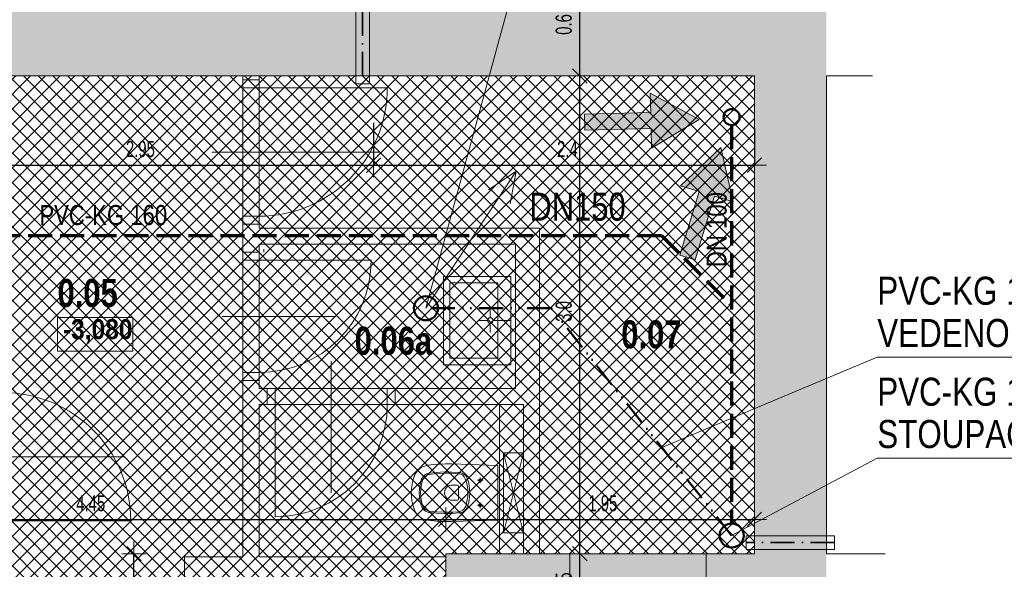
# Model space of a CAD drawing. Header units: millimetres. Extents: x -18538 to 31634, y -71765 to -43346.
# Tile 16 of 19: x 3769 to 9912, y -57244 to -53816. Entities that reach past the tile are written whole.
import ezdxf

# ---------------------------------------------------------------- set-up
doc = ezdxf.new("R2010")
doc.units = ezdxf.units.MM
doc.header["$PDMODE"] = 65
for name, pattern in [('Carkovana 2x_1', [200, 150, -50]), ('Cerchovana_1', [250, 150, -50, 0, -50]), ('JIS_09_15', [300, 150, -50, 0, -50, 0, -50])]:
    doc.linetypes.add(name, pattern=pattern)
doc.layers.add('XR$1$1.PP - SLEPY_1', color=7, linetype='Continuous', lineweight=25)
doc.layers.add('XR$3$SANACE_1', color=7, linetype='Continuous', lineweight=25)
doc.styles.add('ARIAL', font='ARIAL.TTF')
doc.styles.add('Arial Black', font='Arial Black')
doc.styles.add('ARIALNARROW', font='ARIALN.TTF')
doc.dimstyles.new('DIMSTYLE_4', dxfattribs={"dimtxt": 100, "dimasz": 150, "dimexe": 0, "dimexo": 0, "dimgap": 50, "dimtad": 2, "dimdec": 1, "dimlfac": 0.001, "dimrnd": 0.05, "dimzin": 4, "dimdsep": 46, "dimtxsty": 'ARIALNARROW', "dimblk1": 'ALL_ML_STRICH', "dimblk2": 'ALL_ML_STRICH', "dimsah": 1, "dimcen": 0, "dimclrd": 6, "dimclre": 6, "dimclrt": 6, "dimadec": 0, "dimazin": 0, "dimtfac": 1, "dimtdec": 0, "dimtix": 1, "dimtmove": 2, "dimatfit": 3, "dimfxl": 0, "dimtzin": 0, "dimlwd": 0, "dimlwe": 13, "dimarcsym": 0})
doc.dimstyles.new('DIMSTYLE_5', dxfattribs={"dimtxt": 100, "dimasz": 150, "dimexe": 0, "dimexo": 0, "dimgap": 50, "dimtad": 2, "dimlfac": 0.001, "dimrnd": 0.05, "dimzin": 4, "dimdsep": 46, "dimtxsty": 'ARIALNARROW', "dimblk1": 'ALL_ML_STRICH', "dimblk2": 'ALL_ML_STRICH', "dimsah": 1, "dimcen": 0, "dimclrd": 6, "dimclre": 6, "dimclrt": 6, "dimadec": 0, "dimazin": 0, "dimtfac": 1, "dimtdec": 0, "dimtix": 1, "dimtmove": 2, "dimatfit": 3, "dimfxl": 0, "dimtzin": 0, "dimlwd": 0, "dimlwe": 13, "dimarcsym": 0})

# ---------------------------------------------------------------- blocks, each defined once
blk = doc.blocks.new('KOMPLEXNÍ OBJEKT_6')
at = {"layer": 'XR$1$1.PP - SLEPY_1', "color": 251, "linetype": 'Continuous', "lineweight": 13}
for p, q in [((6832.2, -55416.9), (6412.2, -55416.9)), ((6412.2, -55967.7), (6412.2, -55416.9)), ((6752.2, -55456.9), (6452.2, -55456.9)), ((6452.2, -55456.9), (6452.2, -55927.7)), ((6752.2, -55927.7), (6752.2, -55456.9)), ((6832.2, -55416.9), (6832.2, -55967.7)), ((6705, -55675.1), (6705, -55618.4)), ((6687.8, -55692.3), (6631.1, -55692.3)), ((6705, -55709.5), (6705, -55766.2)), ((6722.1, -55692.3), (6832.2, -55692.3)), ((6452.2, -55927.7), (6752.2, -55927.7)), ((6832.2, -55967.7), (6412.2, -55967.7)), ((6832.2, -55967.7), (6488.1, -55967.7))]:
    blk.add_line(p, q, dxfattribs=at)
blk.add_arc((6705, -55692.3), 17.2, 270, 269.99998, dxfattribs=at)
blk = doc.blocks.new('KOMPLEXNÍ OBJEKT_7')
at = {"layer": 'XR$1$1.PP - SLEPY_1', "color": 251, "linetype": 'Continuous', "lineweight": 13}
blk.add_line((6752.2, -56936.7), (6752.1, -56596.6), dxfattribs=at)
for points in [[(6752.1, -56596.6), (6462.9, -56587.2), (6426, -56586.7), (6389.1, -56587.9), (6352.3, -56590.7), (6315.6, -56595), (6301.3, -56598), (6287.5, -56602.9), (6274.6, -56609.7), (6262.6, -56618.2), (6252, -56628.2), (6242.8, -56639.6), (6235.2, -56652.1), (6229.5, -56665.5), (6222, -56690.2), (6216.6, -56715.4), (6213.3, -56741), (6212.2, -56766.7), (6212, -56766.2), (6213.1, -56791.9), (6216.4, -56817.5), (6221.8, -56842.7), (6229.3, -56867.3), (6235, -56880.8), (6242.6, -56893.4), (6251.7, -56904.9), (6262.4, -56915), (6274.4, -56923.5), (6287.4, -56930.4), (6301.2, -56935.3), (6315.6, -56938.4), (6352.3, -56942.7), (6389.1, -56945.4), (6426, -56946.6), (6462.9, -56946.2), (6752.2, -56936.7)], [(6624.9, -56689.1), (6642.5, -56689.1), (6660.1, -56689.1)], [(6642.6, -56697.8), (6645.9, -56697.1), (6648.6, -56695.2), (6650.5, -56692.4), (6651.1, -56689.1), (6650.4, -56685.8), (6648.6, -56683), (6645.8, -56681.2), (6642.5, -56680.5), (6639.2, -56681.2), (6636.4, -56683), (6634.5, -56685.8), (6633.9, -56689.1), (6634.5, -56692.4), (6636.4, -56695.3), (6639.2, -56697.1), (6642.5, -56697.8), (6642.6, -56697.8)], [(6642.5, -56706.8), (6642.5, -56689.1), (6642.5, -56671.5)], [(6624.9, -56844.1), (6642.5, -56844.1), (6660.1, -56844.1)], [(6642.6, -56852.8), (6645.9, -56852.1), (6648.6, -56850.2), (6650.5, -56847.4), (6651.1, -56844.1), (6650.4, -56840.8), (6648.6, -56838), (6645.8, -56836.2), (6642.5, -56835.5), (6639.2, -56836.2), (6636.4, -56838), (6634.5, -56840.8), (6633.9, -56844.1), (6634.5, -56847.4), (6636.4, -56850.2), (6639.2, -56852.1), (6642.5, -56852.8), (6642.6, -56852.8)], [(6642.5, -56861.8), (6642.5, -56844.1), (6642.5, -56826.5)]]:
    blk.add_lwpolyline(points, dxfattribs=at)
for points in [[(6322.5, -56888.8), (6370.1, -56894.1), (6417.9, -56896.5), (6465.8, -56896.1), (6513.6, -56892.8), (6521.5, -56891.5), (6529.1, -56889), (6536.3, -56885.5), (6543, -56881.1), (6549, -56875.7), (6554.1, -56869.6), (6558.4, -56862.8), (6561.6, -56855.5), (6568.4, -56833.8), (6573.3, -56811.7), (6576.2, -56789.2), (6577.2, -56766.6), (6576.1, -56743.9), (6573.1, -56721.4), (6568.2, -56699.3), (6561.3, -56677.7), (6558.1, -56670.4), (6553.8, -56663.6), (6548.7, -56657.5), (6542.7, -56652.2), (6536, -56647.7), (6528.8, -56644.3), (6521.2, -56641.9), (6513.3, -56640.5), (6465.6, -56637.3), (6417.8, -56636.9), (6370, -56639.3), (6322.5, -56644.5), (6314.9, -56646.1), (6307.5, -56648.8), (6300.6, -56652.4), (6294.3, -56656.9), (6288.6, -56662.2), (6283.7, -56668.3), (6279.7, -56674.9), (6276.6, -56682.1), (6270.4, -56702.7), (6265.8, -56723.8), (6263.1, -56745.2), (6262.2, -56766.7), (6263.1, -56788.2), (6265.9, -56809.6), (6270.4, -56830.7), (6276.6, -56851.3), (6279.7, -56858.4), (6283.7, -56865.1), (6288.6, -56871.1), (6294.3, -56876.5), (6300.7, -56881), (6307.6, -56884.6), (6314.9, -56887.2), (6322.5, -56888.8)], [(6508.8, -56885.2), (6521.8, -56882.1), (6533.4, -56875.6), (6542.8, -56866.1), (6549.3, -56854.3), (6556.2, -56833), (6561.2, -56811.2), (6564.2, -56789), (6565.2, -56766.6), (6564.1, -56744.2), (6561, -56722), (6556, -56700.1), (6549, -56678.8), (6542.5, -56667.2), (6533.1, -56657.7), (6521.5, -56651.2), (6508.5, -56648.1), (6462.1, -56645.2), (6415.6, -56644.9), (6369.2, -56647.4), (6323, -56652.5), (6310.4, -56656.1), (6299.3, -56662.9), (6290.4, -56672.4), (6284.4, -56684), (6278.3, -56704.2), (6273.8, -56724.8), (6271.1, -56745.6), (6270.2, -56766.7), (6271.1, -56787.7), (6273.8, -56808.6), (6278.3, -56829.2), (6284.4, -56849.3), (6290.4, -56860.9), (6299.3, -56870.5), (6310.4, -56877.3), (6323, -56880.8), (6369.3, -56886), (6415.8, -56888.4), (6462.3, -56888.2), (6508.8, -56885.2)], [(6507.3, -56729.1), (6506.6, -56725.3), (6504.4, -56722.1), (6501.2, -56719.9), (6497.3, -56719.1), (6467.4, -56719.1), (6458.2, -56719.8), (6449.4, -56722.3), (6441.1, -56726.5), (6433.9, -56732.2), (6427.9, -56739.2), (6423.4, -56747.2), (6420.5, -56756), (6419.4, -56765.1), (6420.1, -56774.3), (6422.6, -56783.2), (6426.8, -56791.4), (6432.5, -56798.7), (6439.5, -56804.7), (6447.5, -56809.2), (6456.3, -56812), (6465.4, -56813.1), (6467.4, -56813.1), (6497.3, -56813.1), (6501.2, -56812.4), (6504.4, -56810.2), (6506.6, -56807), (6507.3, -56803.1), (6507.3, -56729.1)]]:
    blk.add_lwpolyline(points, close=True, dxfattribs=at)
blk = doc.blocks.new('KOMPLEXNÍ OBJEKT_8')
at = {"layer": 'XR$1$1.PP - SLEPY_1', "color": 251, "linetype": 'Continuous', "lineweight": 13}
for p, q in [((6787.2, -57016.7), (6787.1, -56516.7)), ((6787.1, -56516.7), (6912.1, -56516.7)), ((6787.1, -56516.7), (6912.2, -57016.7)), ((6912.1, -56516.7), (6787.2, -57016.7)), ((6912.2, -57016.7), (6912.1, -56516.7)), ((6787.2, -57016.7), (6912.2, -57016.7))]:
    blk.add_line(p, q, dxfattribs=at)
blk = doc.blocks.new('KOMPLEXNÍ OBJEKT_20')
at = {"layer": 'XR$1$1.PP - SLEPY_1', "color": 138, "linetype": 'Continuous', "lineweight": 13}
for p, q in [((3562.2, -56091.7), (3562.2, -56991.7)), ((3662.2, -56091.7), (3662.2, -56991.7)), ((3562.2, -56141.7), (3662.2, -56141.7)), ((3368.8, -56541.7), (4418.8, -56541.7)), ((3562.2, -56941.7), (3662.2, -56941.7)), ((3562.2, -56941.7), (3562.2, -56991.7)), ((3662.2, -56941.7), (4462.2, -56941.7))]:
    blk.add_line(p, q, dxfattribs=at)
blk.add_arc((3662.2, -56941.7), 800, 0, 90, dxfattribs=at)
blk = doc.blocks.new('KOMPLEXNÍ OBJEKT_21')
at = {"layer": 'XR$1$1.PP - SLEPY_1', "color": 138, "linetype": 'Continuous', "lineweight": 13}
for p, q in [((5712.2, -56766.7), (5712.2, -55945.3)), ((6112.2, -56116.7), (5312.2, -56116.7)), ((5362.2, -56916.7), (5362.2, -56116.7)), ((6062.2, -56116.7), (6062.2, -56216.7)), ((6112.2, -56216.7), (5312.2, -56216.7))]:
    blk.add_line(p, q, dxfattribs=at)
blk.add_arc((5362.2, -56216.7), 700, 270, 0, dxfattribs=at)
blk = doc.blocks.new('KOMPLEXNÍ OBJEKT_22')
at = {"layer": 'XR$1$1.PP - SLEPY_1', "color": 138, "linetype": 'Continuous', "lineweight": 13}
for p, q in [((5162.2, -56066.7), (5162.2, -55266.7)), ((5262.2, -56066.7), (5262.2, -55266.7)), ((5962.2, -55316.7), (5162.2, -55316.7)), ((5740.7, -55666.7), (5032, -55666.7)), ((5162.2, -56016.7), (5262.2, -56016.7))]:
    blk.add_line(p, q, dxfattribs=at)
blk.add_arc((5262.2, -55316.7), 700, 270, 0, dxfattribs=at)
blk = doc.blocks.new('KOMPLEXNÍ OBJEKT_23')
at = {"layer": 'XR$1$1.PP - SLEPY_1', "color": 138, "linetype": 'Continuous', "lineweight": 13}
for p, q in [((5162.2, -55091.7), (5162.2, -54191.7)), ((5162.2, -54241.7), (5162.2, -54191.7)), ((5262.2, -55091.7), (5262.2, -54191.7)), ((5162.2, -54241.7), (5262.2, -54241.7)), ((5262.2, -54241.7), (6062.2, -54241.7)), ((4968.8, -54641.7), (6018.8, -54641.7)), ((5162.2, -55041.7), (5262.2, -55041.7))]:
    blk.add_line(p, q, dxfattribs=at)
blk.add_arc((5262.2, -54241.7), 800, 270, 0, dxfattribs=at)
blk = doc.blocks.new('ALL_ML_STRICH')
at = {"color": 0, "linetype": 'ByBlock', "lineweight": -2}
for p, q in [((0, -0.5), (0, 0.5)), ((-1, 0), (0.5, 0)), ((-0.3, -0.3), (0.3, 0.3))]:
    blk.add_line(p, q, dxfattribs=at)
blk = doc.blocks.new('*D61')
at = {"layer": 'DEFPOINTS', "color": 6, "linetype": 'Continuous', "lineweight": 13}
for p in [(1962.2, -56932.7), (1962.2, -57046.7), (6427.2, -57146.7)]:
    blk.add_point(p, dxfattribs=at)
at = {"layer": 'XR$3$SANACE_1', "color": 6, "linetype": 'Continuous', "lineweight": -2}
for p, q in [((1962.2, -56932.7), (1962.2, -56932.7)), ((1962.2, -56932.7), (6427.2, -56932.7)), ((6427.2, -56932.7), (6427.2, -56932.7))]:
    blk.add_line(p, q, dxfattribs=at)
at = {"layer": 'XR$3$SANACE_1', "color": 6, "linetype": 'Continuous', "lineweight": 13, "xscale": 150, "yscale": 150, "zscale": 150, "rotation": 180}
blk.add_blockref('ALL_ML_STRICH', (1962.2, -56932.7), dxfattribs=at)
at = {"layer": 'XR$3$SANACE_1', "color": 6, "linetype": 'Continuous', "lineweight": 13, "xscale": 150, "yscale": 150, "zscale": 150}
blk.add_blockref('ALL_ML_STRICH', (6427.2, -56932.7), dxfattribs=at)
at = {"layer": 'XR$3$SANACE_1', "color": 6, "linetype": 'Continuous', "lineweight": 13, "insert": (4212.3, -56832.7), "char_height": 100, "width": 324.571, "attachment_point": 5, "style": 'ARIALNARROW'}
blk.add_mtext('\\W0.81;\\A1;{4.45}', dxfattribs=at)
blk = doc.blocks.new('*D62')
at = {"layer": 'DEFPOINTS', "color": 6, "linetype": 'Continuous', "lineweight": 13}
for p in [(6427.2, -56932.7), (6427.2, -57146.7), (8352.2, -57146.7)]:
    blk.add_point(p, dxfattribs=at)
at = {"layer": 'XR$3$SANACE_1', "color": 6, "linetype": 'Continuous', "lineweight": -2}
for p, q in [((6427.2, -56932.7), (6427.2, -56932.7)), ((6427.2, -56932.7), (8352.2, -56932.7)), ((8352.2, -56932.7), (8352.2, -56932.7))]:
    blk.add_line(p, q, dxfattribs=at)
at = {"layer": 'XR$3$SANACE_1', "color": 6, "linetype": 'Continuous', "lineweight": 13, "xscale": 150, "yscale": 150, "zscale": 150, "rotation": 180}
blk.add_blockref('ALL_ML_STRICH', (6427.2, -56932.7), dxfattribs=at)
at = {"layer": 'XR$3$SANACE_1', "color": 6, "linetype": 'Continuous', "lineweight": 13, "xscale": 150, "yscale": 150, "zscale": 150}
blk.add_blockref('ALL_ML_STRICH', (8352.2, -56932.7), dxfattribs=at)
at = {"layer": 'XR$3$SANACE_1', "color": 6, "linetype": 'Continuous', "lineweight": 13, "insert": (7407.3, -56832.7), "char_height": 100, "width": 324.571, "attachment_point": 5, "style": 'ARIALNARROW'}
blk.add_mtext('\\W0.81;\\A1;{1.95}', dxfattribs=at)
blk = doc.blocks.new('*D63')
at = {"layer": 'DEFPOINTS', "color": 6, "linetype": 'Continuous', "lineweight": 13}
for p in [(8352.2, -57146.7), (7263.4, -57596.7), (8802.2, -57596.7)]:
    blk.add_point(p, dxfattribs=at)
at = {"layer": 'XR$3$SANACE_1', "color": 6, "linetype": 'Continuous', "lineweight": -2}
for p, q in [((7263.4, -57146.7), (7263.4, -57146.7)), ((7263.4, -57596.7), (7263.4, -57146.7)), ((7263.4, -57596.7), (7263.4, -57596.7))]:
    blk.add_line(p, q, dxfattribs=at)
at = {"layer": 'XR$3$SANACE_1', "color": 6, "linetype": 'Continuous', "lineweight": 13, "xscale": 150, "yscale": 150, "zscale": 150}
for p, rotation in [((7263.4, -57146.7), 90), ((7263.4, -57596.7), 270)]:
    blk.add_blockref('ALL_ML_STRICH', p, dxfattribs=dict(at, rotation=rotation))
at = {"layer": 'XR$3$SANACE_1', "color": 6, "linetype": 'Continuous', "lineweight": 13, "insert": (7163.4, -57354.1), "char_height": 100, "width": 324.571, "attachment_point": 5, "rotation": 90, "style": 'ARIALNARROW'}
blk.add_mtext('\\W0.81;\\A1;{0.45}', dxfattribs=at)
blk = doc.blocks.new('*D64')
at = {"layer": 'DEFPOINTS', "color": 6, "linetype": 'Continuous', "lineweight": 13}
for p in [(5977.2, -54166.7), (7263.4, -57146.7), (8352.2, -57146.7)]:
    blk.add_point(p, dxfattribs=at)
at = {"layer": 'XR$3$SANACE_1', "color": 6, "linetype": 'Continuous', "lineweight": -2}
for p, q in [((7263.4, -54166.7), (7263.4, -54166.7)), ((7263.4, -57146.7), (7263.4, -54166.7)), ((7263.4, -57146.7), (7263.4, -57146.7))]:
    blk.add_line(p, q, dxfattribs=at)
at = {"layer": 'XR$3$SANACE_1', "color": 6, "linetype": 'Continuous', "lineweight": 13, "xscale": 150, "yscale": 150, "zscale": 150}
for p, rotation in [((7263.4, -54166.7), 90), ((7263.4, -57146.7), 270)]:
    blk.add_blockref('ALL_ML_STRICH', p, dxfattribs=dict(at, rotation=rotation))
at = {"layer": 'XR$3$SANACE_1', "color": 6, "linetype": 'Continuous', "lineweight": 13, "insert": (7163.4, -55635.5), "char_height": 100, "width": 243.429, "attachment_point": 5, "rotation": 90, "style": 'ARIALNARROW'}
blk.add_mtext('\\W0.81;\\A1;{3.0}', dxfattribs=at)
blk = doc.blocks.new('*D65')
at = {"layer": 'DEFPOINTS', "color": 6, "linetype": 'Continuous', "lineweight": 13}
for p in [(6577.2, -53566.7), (5977.2, -54166.7), (7263.4, -54166.7)]:
    blk.add_point(p, dxfattribs=at)
at = {"layer": 'XR$3$SANACE_1', "color": 6, "linetype": 'Continuous', "lineweight": -2}
for p, q in [((7263.4, -53566.7), (7263.4, -53566.7)), ((7263.4, -54166.7), (7263.4, -53566.7)), ((7263.4, -54166.7), (7263.4, -54166.7))]:
    blk.add_line(p, q, dxfattribs=at)
at = {"layer": 'XR$3$SANACE_1', "color": 6, "linetype": 'Continuous', "lineweight": 13, "xscale": 150, "yscale": 150, "zscale": 150}
for p, rotation in [((7263.4, -53566.7), 90), ((7263.4, -54166.7), 270)]:
    blk.add_blockref('ALL_ML_STRICH', p, dxfattribs=dict(at, rotation=rotation))
at = {"layer": 'XR$3$SANACE_1', "color": 6, "linetype": 'Continuous', "lineweight": 13, "insert": (7163.4, -53845.5), "char_height": 100, "width": 243.429, "attachment_point": 5, "rotation": 90, "style": 'ARIALNARROW'}
blk.add_mtext('\\W0.81;\\A1;{0.6}', dxfattribs=at)
blk = doc.blocks.new('*D72')
at = {"layer": 'DEFPOINTS', "color": 6, "linetype": 'Continuous', "lineweight": 13}
for p in [(6427.2, -57146.7), (4481.6, -59216.7), (6427.2, -59216.7)]:
    blk.add_point(p, dxfattribs=at)
at = {"layer": 'XR$3$SANACE_1', "color": 6, "linetype": 'Continuous', "lineweight": -2}
for p, q in [((4481.6, -57146.7), (4481.6, -57146.7)), ((4481.6, -59216.7), (4481.6, -57146.7)), ((4481.6, -59216.7), (4481.6, -59216.7))]:
    blk.add_line(p, q, dxfattribs=at)
at = {"layer": 'XR$3$SANACE_1', "color": 6, "linetype": 'Continuous', "lineweight": 13, "xscale": 150, "yscale": 150, "zscale": 150}
for p, rotation in [((4481.6, -57146.7), 90), ((4481.6, -59216.7), 270)]:
    blk.add_blockref('ALL_ML_STRICH', p, dxfattribs=dict(at, rotation=rotation))
at = {"layer": 'XR$3$SANACE_1', "color": 6, "linetype": 'Continuous', "lineweight": 13, "insert": (4406.6, -58164.1), "char_height": 100, "width": 324.571, "attachment_point": 5, "rotation": 90, "style": 'ARIALNARROW'}
blk.add_mtext('\\W0.81;\\A1;{2.05}', dxfattribs=at)
blk = doc.blocks.new('*D84')
at = {"layer": 'DEFPOINTS', "color": 6, "linetype": 'Continuous', "lineweight": 13}
for p in [(3032.2, -54166.7), (5977.2, -54166.7), (3032.2, -54723)]:
    blk.add_point(p, dxfattribs=at)
at = {"layer": 'XR$3$SANACE_1', "color": 6, "linetype": 'Continuous', "lineweight": -2}
for p, q in [((3032.2, -54414.8), (3032.2, -54723)), ((5977.2, -54458.4), (5977.2, -54723)), ((3032.2, -54723), (5977.2, -54723))]:
    blk.add_line(p, q, dxfattribs=at)
at = {"layer": 'XR$3$SANACE_1', "color": 6, "linetype": 'Continuous', "lineweight": 13, "xscale": 150, "yscale": 150, "zscale": 150, "rotation": 180}
blk.add_blockref('ALL_ML_STRICH', (3032.2, -54723), dxfattribs=at)
at = {"layer": 'XR$3$SANACE_1', "color": 6, "linetype": 'Continuous', "lineweight": 13, "xscale": 150, "yscale": 150, "zscale": 150}
blk.add_blockref('ALL_ML_STRICH', (5977.2, -54723), dxfattribs=at)
at = {"layer": 'XR$3$SANACE_1', "color": 6, "linetype": 'Continuous', "lineweight": 13, "insert": (4522.3, -54623), "char_height": 100, "width": 324.571, "attachment_point": 5, "style": 'ARIALNARROW'}
blk.add_mtext('\\W0.81;\\A1;{2.95}', dxfattribs=at)
blk = doc.blocks.new('*D85')
at = {"layer": 'DEFPOINTS', "color": 6, "linetype": 'Continuous', "lineweight": 13}
for p in [(5977.2, -54166.7), (8352.2, -54166.7), (5977.2, -54723)]:
    blk.add_point(p, dxfattribs=at)
at = {"layer": 'XR$3$SANACE_1', "color": 6, "linetype": 'Continuous', "lineweight": -2}
for p, q in [((5977.2, -54458.4), (5977.2, -54723)), ((8352.2, -54493.6), (8352.2, -54723)), ((5977.2, -54723), (8352.2, -54723))]:
    blk.add_line(p, q, dxfattribs=at)
at = {"layer": 'XR$3$SANACE_1', "color": 6, "linetype": 'Continuous', "lineweight": 13, "xscale": 150, "yscale": 150, "zscale": 150, "rotation": 180}
blk.add_blockref('ALL_ML_STRICH', (5977.2, -54723), dxfattribs=at)
at = {"layer": 'XR$3$SANACE_1', "color": 6, "linetype": 'Continuous', "lineweight": 13, "xscale": 150, "yscale": 150, "zscale": 150}
blk.add_blockref('ALL_ML_STRICH', (8352.2, -54723), dxfattribs=at)
at = {"layer": 'XR$3$SANACE_1', "color": 6, "linetype": 'Continuous', "lineweight": 13, "insert": (7185.9, -54623), "char_height": 100, "width": 243.429, "attachment_point": 5, "style": 'ARIALNARROW'}
blk.add_mtext('\\W0.81;\\A1;{2.4}', dxfattribs=at)
blk = doc.blocks.new('KOMPLEXNÍ OBJEKT_52')
at = {"layer": 'XR$3$SANACE_1', "linetype": 'Continuous', "lineweight": 13}
blk.add_hatch(color=132, dxfattribs=at).paths.add_polyline_path([(7711.2, -54616.7), (8008.8, -54437.6), (7702.9, -54273.1), (7705.8, -54394.9), (7291.9, -54405), (7294.4, -54504.9), (7708.2, -54494.9)])
at = {"layer": 'XR$3$SANACE_1', "color": 132, "linetype": 'Continuous', "lineweight": 13}
for p, q in [((8008.8, -54437.6), (7702.9, -54273.1)), ((7702.9, -54273.1), (7705.8, -54394.9)), ((7705.8, -54394.9), (7291.9, -54405)), ((7294.4, -54504.9), (7291.9, -54405)), ((7711.2, -54616.7), (8008.8, -54437.6)), ((7708.2, -54494.9), (7294.4, -54504.9)), ((7708.2, -54494.9), (7711.2, -54616.7))]:
    blk.add_line(p, q, dxfattribs=at)
blk = doc.blocks.new('KOMPLEXNÍ OBJEKT_53')
at = {"layer": 'XR$3$SANACE_1', "linetype": 'Continuous', "lineweight": 13}
blk.add_hatch(color=132, dxfattribs=at).paths.add_polyline_path([(7890.5, -54852.7), (8142.8, -54613.9), (8219.3, -54952.7), (8102.8, -54917.3), (7982.2, -55313.3), (7886.6, -55284.2), (8007.1, -54888.1)], flags=16)
at = {"layer": 'XR$3$SANACE_1', "color": 132, "linetype": 'Continuous', "lineweight": 13}
for p, q in [((7890.5, -54852.7), (8142.8, -54613.9)), ((8142.8, -54613.9), (8219.3, -54952.7)), ((8007.1, -54888.1), (7886.6, -55284.2)), ((8007.1, -54888.1), (7890.5, -54852.7)), ((8102.8, -54917.3), (7982.2, -55313.3)), ((8219.3, -54952.7), (8102.8, -54917.3)), ((7886.6, -55284.2), (7982.2, -55313.3))]:
    blk.add_line(p, q, dxfattribs=at)

msp = doc.modelspace()

# ---------------------------------------------------------------- hatches: boundary and pattern name
at = {"layer": 'XR$3$SANACE_1', "linetype": 'Continuous', "lineweight": 13}
for color, points in [(21, [(8352.151, -54166.677), (8352.151, -57146.677), (8802.151, -57146.677), (8802.151, -53566.677), (6577.151, -53566.677), (6577.151, -47606.677), (5977.151, -47606.677), (5977.151, -54166.677)]), (91, [(5977.151, -53566.677), (3032.151, -53566.677), (3032.151, -54166.677), (5977.151, -54166.677)]), (161, [(6427.151, -57146.677), (6427.151, -59216.677), (-1227.849, -59216.677), (-1227.849, -59666.677), (6877.151, -59666.677), (6877.151, -57596.677), (8802.151, -57596.677), (8802.151, -57146.677), (8352.151, -57146.677)])]:
    msp.add_hatch(color=color, dxfattribs=at).paths.add_polyline_path(points)
at = {"layer": 'XR$3$SANACE_1', "linetype": 'Cerchovana_1', "lineweight": 13}
h = msp.add_hatch(dxfattribs=at)
h.set_pattern_fill('_RAFA_14', color=204, scale=50, style=0, pattern_type=2)
h.set_pattern_definition([(45, (0, 0), (-45.96194, 45.96194), []), (135, (0, 0), (-45.96194, -45.96194), [])])
h.paths.add_polyline_path([(312.151, -56546.677), (312.151, -55416.677), (612.151, -55416.677), (612.151, -58116.677), (1662.151, -58116.677), (1662.151, -55316.677), (1962.151, -55316.677), (1962.151, -56146.677), (1762.151, -56146.677), (1762.151, -57046.677), (1962.151, -57046.677), (1962.151, -59216.677), (6427.151, -59216.677), (6427.151, -57146.677), (8352.151, -57146.677), (8352.151, -54166.677), (3032.151, -54166.677), (3032.151, -53716.677), (2132.151, -53716.677), (2132.151, -54166.677), (1622.151, -54166.677), (1622.151, -53566.677), (722.151, -53566.677), (722.151, -54166.677), (122.151, -54166.677), (122.151, -53566.677), (-777.849, -53566.677), (-777.849, -54266.677), (-1077.849, -54266.677), (-1077.849, -54166.677), (-4527.849, -54166.677), (-4527.849, -54966.677), (-4827.849, -54966.677), (-4827.849, -54166.677), (-11507.849, -54166.677), (-11507.849, -57146.677), (-4827.849, -57146.677), (-4827.849, -55966.677), (-4527.849, -55966.677), (-4527.849, -57146.677), (-1077.849, -57146.677), (-1077.849, -55366.677), (-777.849, -55366.677), (-777.849, -56546.677)], flags=0)

# ---------------------------------------------------------------- linework, layer by layer
at = {"layer": 'XR$1$1.PP - SLEPY_1', "color": 138, "linetype": 'Continuous', "lineweight": 13}
for p, q in [((3232.151, -54166.677), (8352.151, -54166.677)), ((5162.151, -54191.677), (5162.151, -54166.677)), ((5262.151, -54191.677), (5262.151, -54166.677)), ((8352.151, -57146.677), (8352.151, -54166.677)), ((8802.151, -57146.677), (8802.151, -54166.677)), ((8802.151, -54166.677), (9090.079, -54166.677)), ((5262.151, -54191.677), (5162.151, -54191.677)), ((5162.151, -55091.677), (5262.151, -55091.677)), ((5162.151, -55091.677), (5162.151, -55266.677)), ((5262.151, -55091.677), (5262.151, -55116.677)), ((5262.151, -55116.677), (7012.151, -55116.677)), ((7012.151, -57146.677), (7012.151, -55116.677)), ((5262.151, -55266.677), (5262.151, -55216.677)), ((5262.151, -55216.677), (6862.151, -55216.677)), ((6862.151, -56116.677), (6862.151, -55216.677)), ((5162.151, -55266.677), (5262.151, -55266.677)), ((5292.151, -55266.677), (5292.151, -55246.677)), ((5262.151, -56066.677), (5162.151, -56066.677)), ((5162.151, -57166.677), (5162.151, -56066.677)), ((5262.151, -56116.677), (5262.151, -56066.677)), ((5262.151, -56116.677), (5312.151, -56116.677)), ((5312.151, -56216.677), (5312.151, -56116.677)), ((6112.151, -56116.677), (6862.151, -56116.677)), ((6112.151, -56216.677), (6112.151, -56116.677)), ((5262.151, -57166.677), (5262.151, -56216.677)), ((5262.151, -56216.677), (5312.151, -56216.677)), ((6112.151, -56216.677), (6912.151, -56216.677)), ((6762.136, -57146.677), (6762.136, -56216.677)), ((6912.151, -57146.677), (6912.151, -56216.677)), ((4797.166, -57316.677), (4797.166, -57166.677)), ((4797.166, -57166.677), (5162.151, -57166.677)), ((5262.151, -57166.677), (6427.151, -57166.677)), ((6427.151, -58166.677), (6427.151, -57146.677)), ((7202.151, -57146.677), (6427.151, -57146.677)), ((7202.151, -57146.677), (8052.151, -57146.677)), ((7202.151, -57596.677), (7202.151, -57146.677)), ((8352.151, -57146.677), (8052.151, -57146.677)), ((8052.151, -57596.677), (8052.151, -57146.677)), ((8802.151, -57146.677), (9169.01, -57146.677))]:
    msp.add_line(p, q, dxfattribs=at)
msp.add_lwpolyline([(4005.252, -55882.757), (4475.252, -55882.757), (4475.252, -55674.424), (4005.252, -55674.424), (4005.252, -55882.757)], dxfattribs=at)
at = {"layer": 'XR$3$SANACE_1', "color": 7, "linetype": 'Continuous', "lineweight": 13}
for p, q in [((6303.392, -55615.62), (6958.707, -53209.802)), ((6303.392, -55615.62), (6866.53, -54760.223)), ((6866.53, -54760.223), (6693.299, -54876.35)), ((6866.53, -54760.223), (6828.335, -54965.249)), ((7774.659, -56484.507), (9119.196, -55920.605)), ((9119.196, -55920.605), (14509.196, -55920.605)), ((8210.597, -57033.499), (9119.196, -56550.605)), ((9119.196, -56550.605), (14371.529, -56550.605))]:
    msp.add_line(p, q, dxfattribs=at)
at = {"layer": 'XR$3$SANACE_1', "color": 1, "linetype": 'Continuous', "lineweight": 13}
for p, q in [((5865.835, -53516.677), (5865.835, -54216.677)), ((5950.835, -54216.677), (5950.835, -53516.677)), ((5865.835, -54216.677), (5950.835, -54216.677)), ((8302.151, -57035.361), (8302.151, -57120.361)), ((8852.151, -57035.361), (8302.151, -57035.361)), ((8852.151, -57120.361), (8852.151, -57035.361)), ((8302.151, -57120.361), (8852.151, -57120.361))]:
    msp.add_line(p, q, dxfattribs=at)
at = {"layer": 'XR$3$SANACE_1', "color": 1, "linetype": 'Cerchovana_1', "lineweight": 35}
for p, q in [((5908.335, -53516.677), (5908.335, -54216.677)), ((8852.151, -57077.861), (8302.151, -57077.861))]:
    msp.add_line(p, q, dxfattribs=at)
at = {"layer": 'XR$3$SANACE_1', "color": 7, "linetype": 'Carkovana 2x_1', "lineweight": 70}
for p, q in [((8210.597, -54473.316), (8210.597, -56958.499)), ((-5177.735, -55162.64), (7772.191, -55162.64)), ((7772.191, -55162.64), (8210.597, -55601.047))]:
    msp.add_line(p, q, dxfattribs=at)
at = {"layer": 'XR$3$SANACE_1', "color": 7, "linetype": 'JIS_09_15', "lineweight": 50}
for p, q in [((7084.7, -55615.62), (6303.392, -55615.62)), ((8210.597, -57033.499), (7084.7, -55615.62))]:
    msp.add_line(p, q, dxfattribs=at)
at = {"layer": 'XR$3$SANACE_1', "color": 7, "linetype": 'Continuous', "lineweight": 50}
for centre, radius in [((8210.597, -54423.316), 50), ((6303.392, -55615.62), 75), ((8210.597, -57033.499), 75)]:
    msp.add_circle(centre, radius, dxfattribs=at)

# ---------------------------------------------------------------- block references
at = {"layer": 'XR$1$1.PP - SLEPY_1', "color": 138, "linetype": 'Continuous', "lineweight": 13}
for name in ['KOMPLEXNÍ OBJEKT_23', 'KOMPLEXNÍ OBJEKT_22', 'KOMPLEXNÍ OBJEKT_21', 'KOMPLEXNÍ OBJEKT_20']:
    msp.add_blockref(name, (0, 0), dxfattribs=at)
at = {"layer": 'XR$1$1.PP - SLEPY_1', "color": 251, "linetype": 'Continuous', "lineweight": 13}
for name in ['KOMPLEXNÍ OBJEKT_6', 'KOMPLEXNÍ OBJEKT_8', 'KOMPLEXNÍ OBJEKT_7']:
    msp.add_blockref(name, (0, 0), dxfattribs=at)
at = {"layer": 'XR$3$SANACE_1', "color": 132, "linetype": 'Continuous', "lineweight": 13}
for name in ['KOMPLEXNÍ OBJEKT_52', 'KOMPLEXNÍ OBJEKT_53']:
    msp.add_blockref(name, (0, 0), dxfattribs=at)

# ---------------------------------------------------------------- texts
at = {"layer": 'XR$1$1.PP - SLEPY_1', "color": 138, "linetype": 'Continuous', "lineweight": 35, "char_height": 175, "attachment_point": 7, "style": 'Arial Black'}
for s, insert, width in [('\\W0.69;0.05', (4005.252, -55610.257), 456.84253), ('\\W0.69;0.07', (7521.79, -55868.678), 456.84253), ('\\W0.69;0.06a', (5858.846, -55908.542), 570.04245)]:
    msp.add_mtext(s, dxfattribs=dict(at, insert=insert, width=width))
at = {"layer": 'XR$1$1.PP - SLEPY_1', "color": 138, "linetype": 'Continuous', "lineweight": 13, "insert": (4038.585, -55836.924), "char_height": 125, "width": 503.59373, "attachment_point": 7, "style": 'ARIALNARROW'}
msp.add_mtext('\\W1.07;\\fArial Narrow|i0|b1|c0|p0;-3,080', dxfattribs=at)
at = {"layer": 'XR$3$SANACE_1', "color": 7, "linetype": 'Continuous', "lineweight": 35, "insert": (6948.753, -55072.022), "char_height": 175, "width": 682.83558, "attachment_point": 7, "style": 'ARIAL'}
msp.add_mtext('\\W0.79;DN150', dxfattribs=at)
at = {"layer": 'XR$3$SANACE_1', "color": 7, "linetype": 'Continuous', "lineweight": 25, "insert": (3891.999, -55098.474), "char_height": 125, "width": 859.63235, "attachment_point": 7, "style": 'ARIAL'}
msp.add_mtext('\\W0.79;PVC-KG 160', dxfattribs=at)
at = {"layer": 'XR$3$SANACE_1', "color": 7, "linetype": 'Continuous', "lineweight": 25, "insert": (8180.962, -55358.877), "char_height": 125, "width": 526.07242, "attachment_point": 7, "rotation": 90, "style": 'ARIAL'}
msp.add_mtext('\\W0.79;DN 100', dxfattribs=at)
at = {"layer": 'XR$3$SANACE_1', "color": 7, "linetype": 'Continuous', "lineweight": 25, "char_height": 175, "attachment_point": 1, "line_spacing_factor": 0.903614, "style": 'ARIAL'}
for s, insert, width in [('\\A1;{\\fArial|i0|b0;\\H175.000000;\\W0.800000;\\C7;PVC-KG 160 + IZOLACE}\\P{\\fArial|i0|b0;\\H175.000000;\\W0.800000;\\C7;VEDENO POD STROPEM KE STOUPAČCE NAD STŘECHU}\\P', (9119.196, -55418.938), 5459.74467), ('\\A1;{\\fArial|i0|b0;\\H175.000000;\\W0.800000;\\C7;PVC-KG 160 + IZOLACE}\\P{\\fArial|i0|b0;\\H175.000000;\\W0.800000;\\C7;STOUPACÍ POTRUBÍ Z POD PODLAHY POD STROP 1.PP}\\P', (9119.196, -56048.938), 5322.07801)]:
    msp.add_mtext(s, dxfattribs=dict(at, insert=insert, width=width))

# ---------------------------------------------------------------- dimensions: what is measured, and where the dimension line sits
at = {"layer": 'XR$3$SANACE_1', "color": 6, "linetype": 'Continuous', "lineweight": 13}
for base, p1, p2, dimstyle, picture, middle in [((7263.448, -53566.677), (7263.448, -54166.677), (7263.448, -53566.677), 'DIMSTYLE_4', '*D65', (7163.448, -53845.477)), ((7263.448, -54166.677), (7263.448, -57146.677), (7263.448, -54166.677), 'DIMSTYLE_4', '*D64', (7163.448, -55635.477)), ((4481.61, -57146.677), (4481.61, -59216.677), (4481.61, -57146.677), 'DIMSTYLE_5', '*D72', (4406.61, -58164.077)), ((7263.448, -57146.677), (7263.448, -57596.677), (7263.448, -57146.677), 'DIMSTYLE_5', '*D63', (7163.448, -57354.077))]:
    dim = msp.add_linear_dim(base=base, p1=p1, p2=p2, angle=90, dimstyle=dimstyle, override={"dimpost": '<>', "dimclrd": 6, "dimclre": 6, "dimclrt": 6, "dimlwd": 0, "dimlwe": 13}, dxfattribs=at)
    dim.commit()
    dim.dimension.update_dxf_attribs({"geometry": picture, "text_midpoint": middle, "dimtype": 160})
for base, p1, p2, dimstyle, picture, middle in [((5977.150894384, -54723.03991478), (3032.150894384, -54414.822935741), (5977.150894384, -54458.405174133), 'DIMSTYLE_5', '*D84', (4522.250894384, -54623.03991478)), ((8352.151, -54723.04), (5977.151, -54458.405), (8352.151, -54493.552), 'DIMSTYLE_4', '*D85', (7185.851, -54623.04)), ((6427.150894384, -56932.662907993), (1962.150894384, -56932.662907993), (6427.150894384, -56932.662907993), 'DIMSTYLE_5', '*D61', (4212.250894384, -56832.662907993)), ((8352.150894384, -56932.662907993), (6427.150894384, -56932.662907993), (8352.150894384, -56932.662907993), 'DIMSTYLE_5', '*D62', (7407.250894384, -56832.662907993))]:
    dim = msp.add_linear_dim(base=base, p1=p1, p2=p2, dimstyle=dimstyle, override={"dimpost": '<>', "dimclrd": 6, "dimclre": 6, "dimclrt": 6, "dimlwd": 0, "dimlwe": 13}, dxfattribs=at)
    dim.commit()
    dim.dimension.update_dxf_attribs({"geometry": picture, "text_midpoint": middle, "dimtype": 160})

doc.saveas('drawing.dxf')
